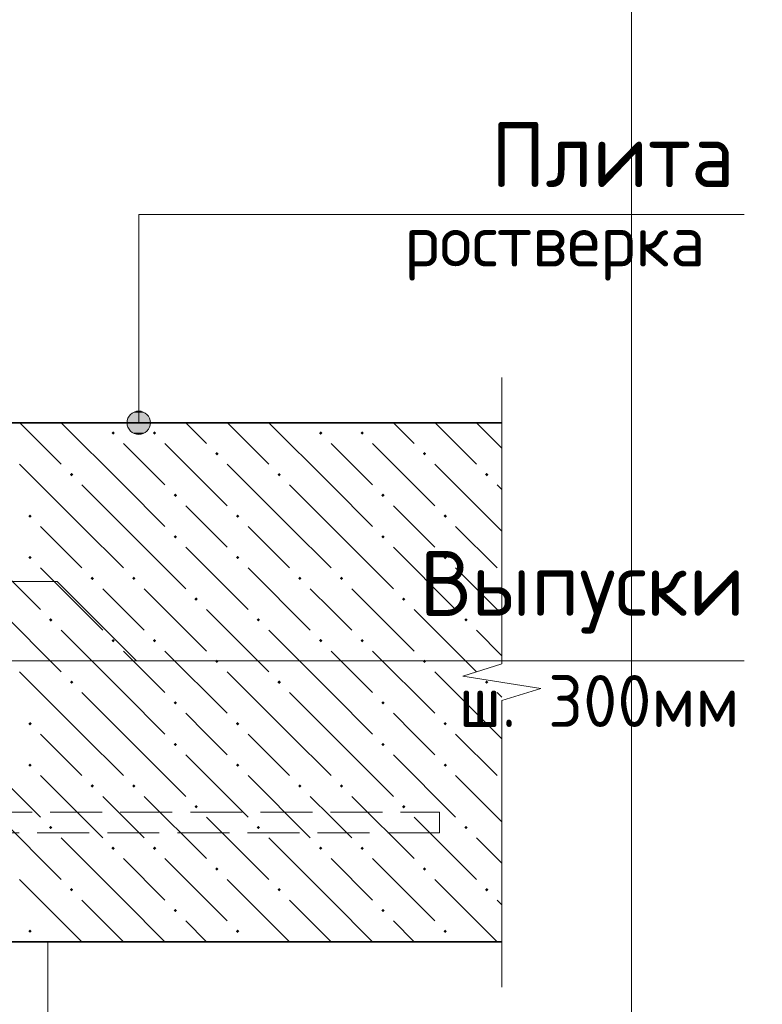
# Model space of a CAD drawing. Header units: millimetres. Extents: x 0 to 42000, y 0 to 29700.
# Tile 7 of 18: x 18400 to 21261, y 2789 to 6583. Entities that reach past the tile are written whole.
import ezdxf

# ---------------------------------------------------------------- set-up
doc = ezdxf.new("R2010")
doc.units = ezdxf.units.MM
doc.linetypes.add('______2', pattern=[270, 200, -70])
for name, color, linetype, lineweight in [('Standard', 7, 'Continuous', 25), ('Выпуски арматуры Г-обр.', 52, 'Continuous', 25), ('ЖБ Плита Фундамента верхний уровень', 7, 'Continuous', 35), ('Позиционная метка диаметр_ шаг', 7, 'Continuous', 13), ('Позиционная метка линия выноска', 7, 'Continuous', 13), ('Примечания', 7, 'Continuous', 13)]:
    doc.layers.add(name, color=color, linetype=linetype, lineweight=lineweight)
doc.styles.add('ISOCPEUR', font='txt')

msp = doc.modelspace()

# ---------------------------------------------------------------- hatches: boundary and pattern name
at = {"layer": 'ЖБ Плита Фундамента верхний уровень', "linetype": 'Continuous', "lineweight": 18, "transparency": 33554687}
for points in [[(18753, 4990.6), (18759.5, 4997.1), (18766, 4990.6), (18759.5, 4984.1)], [(18913, 4990.6), (18919.5, 4997.1), (18926, 4990.6), (18919.5, 4984.1)], [(19553, 4990.6), (19559.5, 4997.1), (19566, 4990.6), (19559.5, 4984.1)], [(19713, 4990.6), (19719.5, 4997.1), (19726, 4990.6), (19719.5, 4984.1)], [(19153, 4910.6), (19159.5, 4917.1), (19166, 4910.6), (19159.5, 4904.1)], [(19953, 4910.6), (19959.5, 4917.1), (19966, 4910.6), (19959.5, 4904.1)], [(18593, 4830.6), (18599.5, 4837.1), (18606, 4830.6), (18599.5, 4824.1)], [(19393, 4830.6), (19399.5, 4837.1), (19406, 4830.6), (19399.5, 4824.1)], [(20193, 4830.6), (20199.5, 4837.1), (20206, 4830.6), (20199.5, 4824.1)], [(18993, 4750.6), (18999.5, 4757.1), (19006, 4750.6), (18999.5, 4744.1)], [(19793, 4750.6), (19799.5, 4757.1), (19806, 4750.6), (19799.5, 4744.1)], [(18433, 4670.6), (18439.5, 4677.1), (18446, 4670.6), (18439.5, 4664.1)], [(19233, 4670.6), (19239.5, 4677.1), (19246, 4670.6), (19239.5, 4664.1)], [(20033, 4670.6), (20039.5, 4677.1), (20046, 4670.6), (20039.5, 4664.1)], [(18993, 4590.6), (18999.5, 4597.1), (19006, 4590.6), (18999.5, 4584.1)], [(19793, 4590.6), (19799.5, 4597.1), (19806, 4590.6), (19799.5, 4584.1)], [(18433, 4510.6), (18439.5, 4517.1), (18446, 4510.6), (18439.5, 4504.1)], [(19233, 4510.6), (19239.5, 4517.1), (19246, 4510.6), (19239.5, 4504.1)], [(20033, 4510.6), (20039.5, 4517.1), (20046, 4510.6), (20039.5, 4504.1)], [(18673, 4430.6), (18679.5, 4437.1), (18686, 4430.6), (18679.5, 4424.1)], [(18833, 4430.6), (18839.5, 4437.1), (18846, 4430.6), (18839.5, 4424.1)], [(19473, 4430.6), (19479.5, 4437.1), (19486, 4430.6), (19479.5, 4424.1)], [(19633, 4430.6), (19639.5, 4437.1), (19646, 4430.6), (19639.5, 4424.1)], [(19073, 4350.6), (19079.5, 4357.1), (19086, 4350.6), (19079.5, 4344.1)], [(19873, 4350.6), (19879.5, 4357.1), (19886, 4350.6), (19879.5, 4344.1)], [(18513, 4270.6), (18519.5, 4277.1), (18526, 4270.6), (18519.5, 4264.1)], [(19313, 4270.6), (19319.5, 4277.1), (19326, 4270.6), (19319.5, 4264.1)], [(20113, 4270.6), (20119.5, 4277.1), (20126, 4270.6), (20119.5, 4264.1)], [(18753, 4190.6), (18759.5, 4197.1), (18766, 4190.6), (18759.5, 4184.1)], [(18913, 4190.6), (18919.5, 4197.1), (18926, 4190.6), (18919.5, 4184.1)], [(19553, 4190.6), (19559.5, 4197.1), (19566, 4190.6), (19559.5, 4184.1)], [(19713, 4190.6), (19719.5, 4197.1), (19726, 4190.6), (19719.5, 4184.1)], [(19153, 4110.6), (19159.5, 4117.1), (19166, 4110.6), (19159.5, 4104.1)], [(19953, 4110.6), (19959.5, 4117.1), (19966, 4110.6), (19959.5, 4104.1)], [(18593, 4030.6), (18599.5, 4037.1), (18606, 4030.6), (18599.5, 4024.1)], [(19393, 4030.6), (19399.5, 4037.1), (19406, 4030.6), (19399.5, 4024.1)], [(20193, 4030.6), (20199.5, 4037.1), (20206, 4030.6), (20199.5, 4024.1)], [(18993, 3950.6), (18999.5, 3957.1), (19006, 3950.6), (18999.5, 3944.1)], [(19793, 3950.6), (19799.5, 3957.1), (19806, 3950.6), (19799.5, 3944.1)], [(18433, 3870.6), (18439.5, 3877.1), (18446, 3870.6), (18439.5, 3864.1)], [(19233, 3870.6), (19239.5, 3877.1), (19246, 3870.6), (19239.5, 3864.1)], [(20033, 3870.6), (20039.5, 3877.1), (20046, 3870.6), (20039.5, 3864.1)], [(18993, 3790.6), (18999.5, 3797.1), (19006, 3790.6), (18999.5, 3784.1)], [(19793, 3790.6), (19799.5, 3797.1), (19806, 3790.6), (19799.5, 3784.1)], [(18433, 3710.6), (18439.5, 3717.1), (18446, 3710.6), (18439.5, 3704.1)], [(19233, 3710.6), (19239.5, 3717.1), (19246, 3710.6), (19239.5, 3704.1)], [(20033, 3710.6), (20039.5, 3717.1), (20046, 3710.6), (20039.5, 3704.1)], [(18673, 3630.6), (18679.5, 3637.1), (18686, 3630.6), (18679.5, 3624.1)], [(18833, 3630.6), (18839.5, 3637.1), (18846, 3630.6), (18839.5, 3624.1)], [(19473, 3630.6), (19479.5, 3637.1), (19486, 3630.6), (19479.5, 3624.1)], [(19633, 3630.6), (19639.5, 3637.1), (19646, 3630.6), (19639.5, 3624.1)], [(19073, 3550.6), (19079.5, 3557.1), (19086, 3550.6), (19079.5, 3544.1)], [(19873, 3550.6), (19879.5, 3557.1), (19886, 3550.6), (19879.5, 3544.1)], [(18513, 3470.6), (18519.5, 3477.1), (18526, 3470.6), (18519.5, 3464.1)], [(19313, 3470.6), (19319.5, 3477.1), (19326, 3470.6), (19319.5, 3464.1)], [(20113, 3470.6), (20119.5, 3477.1), (20126, 3470.6), (20119.5, 3464.1)], [(18753, 3390.6), (18759.5, 3397.1), (18766, 3390.6), (18759.5, 3384.1)], [(18913, 3390.6), (18919.5, 3397.1), (18926, 3390.6), (18919.5, 3384.1)], [(19553, 3390.6), (19559.5, 3397.1), (19566, 3390.6), (19559.5, 3384.1)], [(19713, 3390.6), (19719.5, 3397.1), (19726, 3390.6), (19719.5, 3384.1)], [(19153, 3310.6), (19159.5, 3317.1), (19166, 3310.6), (19159.5, 3304.1)], [(19953, 3310.6), (19959.5, 3317.1), (19966, 3310.6), (19959.5, 3304.1)], [(18593, 3230.6), (18599.5, 3237.1), (18606, 3230.6), (18599.5, 3224.1)], [(19393, 3230.6), (19399.5, 3237.1), (19406, 3230.6), (19399.5, 3224.1)], [(20193, 3230.6), (20199.5, 3237.1), (20206, 3230.6), (20199.5, 3224.1)], [(18993, 3150.6), (18999.5, 3157.1), (19006, 3150.6), (18999.5, 3144.1)], [(19793, 3150.6), (19799.5, 3157.1), (19806, 3150.6), (19799.5, 3144.1)], [(18433, 3070.6), (18439.5, 3077.1), (18446, 3070.6), (18439.5, 3064.1)], [(19233, 3070.6), (19239.5, 3077.1), (19246, 3070.6), (19239.5, 3064.1)], [(20033, 3070.6), (20039.5, 3077.1), (20046, 3070.6), (20039.5, 3064.1)]]:
    msp.add_hatch(color=7, dxfattribs=at).paths.add_polyline_path(points, flags=16)
at = {"layer": 'Позиционная метка линия выноска', "linetype": 'Continuous', "lineweight": 13, "transparency": 33554687}
for points in [[(18813.3, 5030.1), (18903.3, 5030.1), (18897, 5052.6)], [(18813.3, 5030.1), (18897, 5052.6), (18819.6, 5052.6)], [(18819.6, 5052.6), (18897, 5052.6), (18880.8, 5068.8)], [(18819.6, 5052.6), (18880.8, 5068.8), (18835.8, 5068.8)], [(18835.8, 5068.8), (18880.8, 5068.8), (18858.3, 5075.1)], [(18819.6, 5007.6), (18903.3, 5030.1), (18813.3, 5030.1)], [(18819.6, 5007.6), (18897, 5007.6), (18903.3, 5030.1)], [(18835.8, 4991.4), (18897, 5007.6), (18819.6, 5007.6)], [(18835.8, 4991.4), (18880.8, 4991.4), (18897, 5007.6)], [(18880.8, 4991.4), (18835.8, 4991.4), (18858.3, 4985.1)]]:
    msp.add_hatch(color=7, dxfattribs=at).paths.add_polyline_path(points)

# ---------------------------------------------------------------- linework, layer by layer
at = {"layer": 'Standard', "color": 7, "linetype": 'Continuous', "lineweight": 18, "transparency": 33554687}
msp.add_line((18507.6, 3030.1), (18507.6, 2030.1), dxfattribs=at)
at = {"layer": 'Standard', "color": 254, "linetype": 'Continuous', "lineweight": 13, "true_color": 0xc4c4ff, "transparency": 33554687}
msp.add_lwpolyline([(14507.6, 1530.1), (20757.6, 1530.1), (20757.6, 27230.1), (14507.6, 27230.1), (14507.6, 1530.1)], dxfattribs=at)
at = {"layer": 'Выпуски арматуры Г-обр.', "color": 7, "linetype": '______2', "lineweight": 13, "transparency": 33554687}
msp.add_lwpolyline([(18047.6, 11680.1), (18047.6, 3730.1), (18052.8, 3692.5), (18065.4, 3654.4), (18084.9, 3619.5), (18108.6, 3591.1), (18137, 3567.4), (18171.9, 3547.9), (18210, 3535.3), (18247.5, 3530.1), (20017.6, 3530.1), (20017.6, 3450.1), (18242, 3450.1), (18191.8, 3457.1), (18139.5, 3474.3), (18091.4, 3501.3), (18051.8, 3534.4), (18018.7, 3574), (17991.8, 3622.1), (17974.6, 3674.3), (17967.6, 3724.5), (17967.6, 11680.1), (18047.6, 11680.1)], dxfattribs=at)
msp.add_lwpolyline([(18047.6, 11680.1), (18047.6, 3730.1), (18052.8, 3692.5), (18065.4, 3654.4), (18084.9, 3619.5), (18108.6, 3591.1), (18137, 3567.4), (18171.9, 3547.9), (18210, 3535.3), (18247.5, 3530.1), (20017.6, 3530.1), (20017.6, 3450.1), (18242, 3450.1), (18191.8, 3457.1), (18139.5, 3474.3), (18091.4, 3501.3), (18051.8, 3534.4), (18018.7, 3574), (17991.8, 3622.1), (17974.6, 3674.3), (17967.6, 3724.5), (17967.6, 11680.1), (18047.6, 11680.1)], dxfattribs=at)
msp.add_lwpolyline([(18047.6, 11680.1), (18047.6, 3730.1), (18052.8, 3692.5), (18065.4, 3654.4), (18084.9, 3619.5), (18108.6, 3591.1), (18137, 3567.4), (18171.9, 3547.9), (18210, 3535.3), (18247.5, 3530.1), (20017.6, 3530.1), (20017.6, 3450.1), (18242, 3450.1), (18191.8, 3457.1), (18139.5, 3474.3), (18091.4, 3501.3), (18051.8, 3534.4), (18018.7, 3574), (17991.8, 3622.1), (17974.6, 3674.3), (17967.6, 3724.5), (17967.6, 11680.1), (18047.6, 11680.1)], dxfattribs=at)
msp.add_lwpolyline([(18047.6, 11680.1), (18047.6, 3730.1), (18052.8, 3692.5), (18065.4, 3654.4), (18084.9, 3619.5), (18108.6, 3591.1), (18137, 3567.4), (18171.9, 3547.9), (18210, 3535.3), (18247.5, 3530.1), (20017.6, 3530.1), (20017.6, 3450.1), (18242, 3450.1), (18191.8, 3457.1), (18139.5, 3474.3), (18091.4, 3501.3), (18051.8, 3534.4), (18018.7, 3574), (17991.8, 3622.1), (17974.6, 3674.3), (17967.6, 3724.5), (17967.6, 11680.1), (18047.6, 11680.1)], dxfattribs=at)
msp.add_lwpolyline([(18047.6, 11680.1), (18047.6, 3730.1), (18052.8, 3692.5), (18065.4, 3654.4), (18084.9, 3619.5), (18108.6, 3591.1), (18137, 3567.4), (18171.9, 3547.9), (18210, 3535.3), (18247.5, 3530.1), (20017.6, 3530.1), (20017.6, 3450.1), (18242, 3450.1), (18191.8, 3457.1), (18139.5, 3474.3), (18091.4, 3501.3), (18051.8, 3534.4), (18018.7, 3574), (17991.8, 3622.1), (17974.6, 3674.3), (17967.6, 3724.5), (17967.6, 11680.1), (18047.6, 11680.1)], dxfattribs=at)
msp.add_lwpolyline([(18047.6, 11680.1), (18047.6, 3730.1), (18052.8, 3692.5), (18065.4, 3654.4), (18084.9, 3619.5), (18108.6, 3591.1), (18137, 3567.4), (18171.9, 3547.9), (18210, 3535.3), (18247.5, 3530.1), (20017.6, 3530.1), (20017.6, 3450.1), (18242, 3450.1), (18191.8, 3457.1), (18139.5, 3474.3), (18091.4, 3501.3), (18051.8, 3534.4), (18018.7, 3574), (17991.8, 3622.1), (17974.6, 3674.3), (17967.6, 3724.5), (17967.6, 11680.1), (18047.6, 11680.1)], dxfattribs=at)
at = {"layer": 'ЖБ Плита Фундамента верхний уровень', "color": 7, "linetype": 'Continuous', "lineweight": 35, "transparency": 33554687}
for p, q in [((20257.6, 5030.1), (18257.6, 5030.1)), ((15007.6, 3030.1), (20257.6, 3030.1))]:
    msp.add_line(p, q, dxfattribs=at)
at = {"layer": 'ЖБ Плита Фундамента верхний уровень', "color": 252, "linetype": 'Continuous', "lineweight": 18, "true_color": 0x8f8f8f, "transparency": 33554687}
for p, q in [((18400, 5030.1), (18559.5, 4870.6)), ((18799.5, 4790.6), (18560, 5030.1)), ((19040, 5030.1), (19119.5, 4950.6)), ((19200, 5030.1), (19359.5, 4870.6)), ((19599.5, 4790.6), (19360, 5030.1)), ((19840, 5030.1), (19919.5, 4950.6)), ((20000, 5030.1), (20159.5, 4870.6)), ((20257.6, 4932.5), (20160, 5030.1)), ((18799.5, 4950.6), (18959.5, 4790.6)), ((18959.5, 4950.6), (19199.5, 4710.6)), ((19599.5, 4950.6), (19759.5, 4790.6)), ((19759.5, 4950.6), (19999.5, 4710.6)), ((18639.5, 4630.6), (18399.5, 4870.6)), ((19439.5, 4630.6), (19199.5, 4870.6)), ((20239.5, 4630.6), (19999.5, 4870.6)), ((18639.5, 4790.6), (18799.5, 4630.6)), ((18799.5, 4790.6), (18959.5, 4630.6)), ((19439.5, 4790.6), (19599.5, 4630.6)), ((19599.5, 4790.6), (19759.5, 4630.6)), ((20239.5, 4790.6), (20257.6, 4772.5)), ((19119.5, 4630.6), (19039.5, 4710.6)), ((19919.5, 4630.6), (19839.5, 4710.6)), ((18479.5, 4630.6), (18639.5, 4470.6)), ((18639.5, 4630.6), (18799.5, 4470.6)), ((18799.5, 4630.6), (19039.5, 4390.6)), ((19199.5, 4550.6), (19119.5, 4630.6)), ((19279.5, 4630.6), (19439.5, 4470.6)), ((19439.5, 4630.6), (19599.5, 4470.6)), ((19599.5, 4630.6), (19839.5, 4390.6)), ((19999.5, 4550.6), (19919.5, 4630.6)), ((20079.5, 4630.6), (20239.5, 4470.6)), ((20239.5, 4630.6), (20257.6, 4612.5)), ((18239.5, 4550.6), (18479.5, 4310.6)), ((19039.5, 4550.6), (19279.5, 4310.6)), ((19839.5, 4550.6), (20079.5, 4310.6)), ((18479.5, 4470.6), (18719.5, 4230.6)), ((19279.5, 4470.6), (19519.5, 4230.6)), ((20079.5, 4470.6), (20257.6, 4292.5)), ((18799.5, 4310.6), (18719.5, 4390.6)), ((18879.5, 4390.6), (19119.5, 4150.6)), ((19599.5, 4310.6), (19519.5, 4390.6)), ((19679.5, 4390.6), (19919.5, 4150.6)), ((18319.5, 4310.6), (18559.5, 4070.6)), ((18879.5, 4230.6), (18799.5, 4310.6)), ((19119.5, 4310.6), (19359.5, 4070.6)), ((19679.5, 4230.6), (19599.5, 4310.6)), ((19919.5, 4310.6), (20159.5, 4070.6)), ((18799.5, 3990.6), (18559.5, 4230.6)), ((19599.5, 3990.6), (19359.5, 4230.6)), ((20257.6, 4132.5), (20159.5, 4230.6)), ((18799.5, 4150.6), (18959.5, 3990.6)), ((18959.5, 4150.6), (19199.5, 3910.6)), ((19599.5, 4150.6), (19759.5, 3990.6)), ((19759.5, 4150.6), (19999.5, 3910.6)), ((18639.5, 3830.6), (18399.5, 4070.6)), ((19439.5, 3830.6), (19199.5, 4070.6)), ((20239.5, 3830.6), (19999.5, 4070.6)), ((18639.5, 3990.6), (18799.5, 3830.6)), ((18799.5, 3990.6), (18959.5, 3830.6)), ((19439.5, 3990.6), (19599.5, 3830.6)), ((19599.5, 3990.6), (19759.5, 3830.6)), ((20239.5, 3990.6), (20257.6, 3972.5)), ((19119.5, 3830.6), (19039.5, 3910.6)), ((19919.5, 3830.6), (19839.5, 3910.6)), ((18479.5, 3830.6), (18639.5, 3670.6)), ((18639.5, 3830.6), (18799.5, 3670.6)), ((18799.5, 3830.6), (19039.5, 3590.6)), ((19199.5, 3750.6), (19119.5, 3830.6)), ((19279.5, 3830.6), (19439.5, 3670.6)), ((19439.5, 3830.6), (19599.5, 3670.6)), ((19599.5, 3830.6), (19839.5, 3590.6)), ((19999.5, 3750.6), (19919.5, 3830.6)), ((20079.5, 3830.6), (20239.5, 3670.6)), ((20239.5, 3830.6), (20257.6, 3812.5)), ((18239.5, 3750.6), (18479.5, 3510.6)), ((19039.5, 3750.6), (19279.5, 3510.6)), ((19839.5, 3750.6), (20079.5, 3510.6)), ((18479.5, 3670.6), (18719.5, 3430.6)), ((19279.5, 3670.6), (19519.5, 3430.6)), ((20079.5, 3670.6), (20257.6, 3492.5)), ((18799.5, 3510.6), (18719.5, 3590.6)), ((18879.5, 3590.6), (19119.5, 3350.6)), ((19599.5, 3510.6), (19519.5, 3590.6)), ((19679.5, 3590.6), (19919.5, 3350.6)), ((18319.5, 3510.6), (18559.5, 3270.6)), ((18879.5, 3430.6), (18799.5, 3510.6)), ((19119.5, 3510.6), (19359.5, 3270.6)), ((19679.5, 3430.6), (19599.5, 3510.6)), ((19919.5, 3510.6), (20159.5, 3270.6)), ((18799.5, 3190.6), (18559.5, 3430.6)), ((19599.5, 3190.6), (19359.5, 3430.6)), ((20257.6, 3332.5), (20159.5, 3430.6)), ((18799.5, 3350.6), (18959.5, 3190.6)), ((18959.5, 3350.6), (19199.5, 3110.6)), ((19599.5, 3350.6), (19759.5, 3190.6)), ((19759.5, 3350.6), (19999.5, 3110.6)), ((18639.5, 3030.6), (18399.5, 3270.6)), ((19439.5, 3030.6), (19199.5, 3270.6)), ((20239.5, 3030.6), (19999.5, 3270.6)), ((18639.5, 3190.6), (18799.5, 3030.6)), ((18799.5, 3190.6), (18959.5, 3030.6)), ((19439.5, 3190.6), (19599.5, 3030.6)), ((19599.5, 3190.6), (19759.5, 3030.6)), ((20239.5, 3190.6), (20257.6, 3172.5)), ((19119.5, 3030.6), (19039.5, 3110.6)), ((19919.5, 3030.6), (19839.5, 3110.6)), ((18479.5, 3030.6), (18480, 3030.1)), ((18639.5, 3030.6), (18640, 3030.1)), ((18799.5, 3030.6), (18800, 3030.1)), ((19120, 3030.1), (19119.5, 3030.6)), ((19279.5, 3030.6), (19280, 3030.1)), ((19439.5, 3030.6), (19440, 3030.1)), ((19599.5, 3030.6), (19600, 3030.1)), ((19920, 3030.1), (19919.5, 3030.6)), ((20079.5, 3030.6), (20080, 3030.1)), ((20239.5, 3030.6), (20240, 3030.1))]:
    msp.add_line(p, q, dxfattribs=at)
at = {"layer": 'Позиционная метка линия выноска', "color": 7, "linetype": 'Continuous', "lineweight": 13, "transparency": 33554687}
for p, q in [((18858.3, 5075.1), (18858.3, 5075.1)), ((18813.3, 5030.1), (18813.3, 5030.1)), ((18903.3, 5030.1), (18903.3, 5030.1)), ((18858.3, 4985.1), (18858.3, 4985.1))]:
    msp.add_line(p, q, dxfattribs=at)
for points in [[(18858.3, 5030.1), (18858.3, 5832.9), (21190.6, 5832.9)], [(17257.6, 4418.3), (18544.2, 4418.3), (18849.6, 4112.9)], [(18007.6, 4112.9), (18591, 4112.9), (21190.6, 4112.9)]]:
    msp.add_lwpolyline(points, dxfattribs=at)
msp.add_circle((18858.3, 5030.1), 45, dxfattribs=at)
at = {"layer": 'Примечания', "color": 7, "linetype": 'Continuous', "lineweight": 13, "transparency": 33554687}
for p, q in [((20257.6, 5205.1), (20257.6, 4100.6)), ((20257.6, 4100.6), (20107.6, 4053.6)), ((20107.6, 4053.6), (20407.6, 4006.6)), ((20407.6, 4006.6), (20257.6, 3959.6)), ((20257.6, 3959.6), (20257.6, 2855.1)), ((20257.6, 2855.1), (20257.6, 2855.1))]:
    msp.add_line(p, q, dxfattribs=at)

# ---------------------------------------------------------------- texts
at = {"layer": 'Позиционная метка диаметр_ шаг', "color": 7, "linetype": 'Continuous', "lineweight": 25, "transparency": 33554687, "attachment_point": 7, "style": 'ISOCPEUR'}
for s, insert, char_height, width in [('\\W0.95;Плита', (20215.6, 5938), 250, 1093.32), ('\\W0.97;ростверка', (19882.3, 5578), 200, 1396.208), ('\\W0.96;Выпуски', (19940.6, 4218), 250, 1369.436), ('\\W0.96;ш. 300мм', (20090.6, 3858), 200, 1195.88)]:
    msp.add_mtext(s, dxfattribs=dict(at, insert=insert, char_height=char_height, width=width))

doc.saveas('drawing.dxf')
